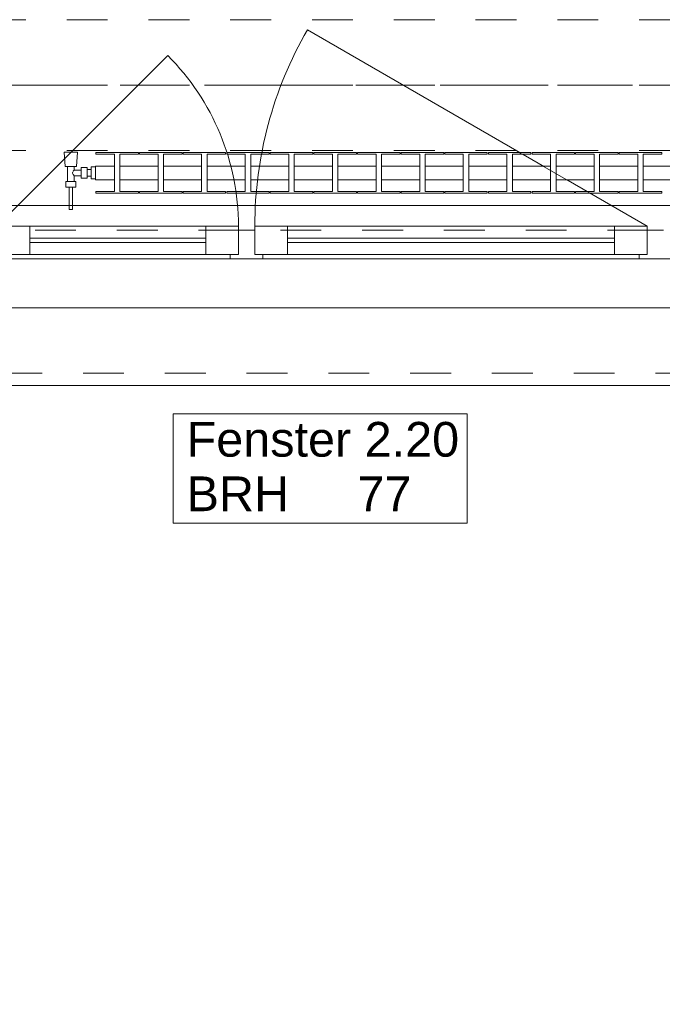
# Model space of a CAD drawing. Header units: metres. Extents: x -4 to 100, y -11 to 17.
# Tile 33 of 256: x 4.87 to 6.44, y -1.7 to 0.71. Entities that reach past the tile are written whole.
import ezdxf

# ---------------------------------------------------------------- set-up
doc = ezdxf.new("R2010")
doc.units = ezdxf.units.M
doc.header["$MEASUREMENT"] = 0
for name, pattern in [('Achse', [0.2, 0.1, -0.05, 0, -0.05]), ('Strichlinie doppelt', [0.546806, 0.264583, -0.105833, 0.070556, -0.105833]), ('Strichlinie eng', [0.115, 0.075, -0.04]), ('Untersicht', [0.1, 0.075, -0.025]), ('Wipeout_Contour', [1, 0, -1])]:
    doc.linetypes.add(name, pattern=pattern)
for name, color, linetype in [('152 - Bemaßung_ Beschriftung.Ausbau', 7, 'Continuous'), ('451 - Universal.Achsen Raster', 7, 'Continuous'), ('603 - Struktur.Bodenplatte_ Decke Roh', 7, 'Continuous'), ('604 - Struktur.Wand Aussen', 7, 'Continuous'), ('608 - Struktur.Träger', 7, 'Continuous'), ('650 - Abdeckung.Fußboden Aufbau', 7, 'Continuous'), ('801 - HKLSE.Heizung_ Klima_ Lüftung', 7, 'Continuous'), ('Neubau_653 - Abdeckung.TB Verkofferung', 7, 'Continuous')]:
    doc.layers.add(name, color=color, linetype=linetype)
doc.styles.add('ERSTELLTER_STIL_2', font='txt')
doc.dimstyles.new('ERSTELLTER_STIL__3', dxfattribs={"dimtxt": 0.1, "dimasz": 0.0532, "dimexe": 0.18, "dimexo": 0.0625, "dimgap": 0, "dimtad": 1, "dimzin": 0, "dimdsep": 46, "dimtxsty": 'ERSTELLTER_STIL_2', "dimblk": 'ARROWHEAD_2', "dimblk1": 'ARROWHEAD_2', "dimblk2": 'ARROWHEAD_2', "dimcen": 0.09, "dimse1": 1, "dimse2": 1, "dimclrd": 7, "dimclre": 7, "dimclrt": 7, "dimazin": 0, "dimtfac": 1, "dimtdec": 4, "dimtmove": 0, "dimatfit": 3, "dimfxl": 1, "dimtolj": 1, "dimtzin": 0, "dimarcsym": 0})
doc.dimstyles.new('ERSTELLTER_STIL__5', dxfattribs={"dimtxt": 0.1, "dimasz": 0.0532, "dimexe": 0.18, "dimexo": 0.0625, "dimgap": 0, "dimtad": 1, "dimtih": 1, "dimtoh": 1, "dimzin": 0, "dimdsep": 46, "dimtxsty": 'ERSTELLTER_STIL_2', "dimblk": 'ARROWHEAD_2', "dimblk1": 'ARROWHEAD_2', "dimblk2": 'ARROWHEAD_2', "dimcen": 0.09, "dimse1": 1, "dimse2": 1, "dimclrd": 7, "dimclre": 7, "dimclrt": 7, "dimazin": 0, "dimtfac": 1, "dimtdec": 4, "dimtmove": 0, "dimatfit": 3, "dimfxl": 1, "dimtolj": 1, "dimtzin": 0, "dimarcsym": 0})

# ---------------------------------------------------------------- blocks, each defined once
blk = doc.blocks.new('*D420')
at = {"layer": '152 - Bemaßung_ Beschriftung.Ausbau', "color": 7, "linetype": 'Continuous', "lineweight": 5}
for p, q in [((-1.71, 5.8927), (-1.64, 5.8523)), ((-1.675, 0.245), (-1.675, 5.8725)), ((-1.71, 0.2652), (-1.64, 0.2248)), ((-1.6225, 0.245), (-1.7275, 0.245)), ((-1.675, 0.005), (-1.675, 0.245))]:
    blk.add_line(p, q, dxfattribs=at)
at = {"layer": '152 - Bemaßung_ Beschriftung.Ausbau', "color": 7, "lineweight": 5, "char_height": 0.1, "attachment_point": 7, "rotation": 90, "style": 'ERSTELLTER_STIL_2'}
for s, insert in [('\\A1;{\\pql;\\fArial|b0|i0|c0|p38;15}', (-1.695, 5.7005)), ('\\A1;{\\pql;\\fArial|b0|i0|c0|p38;5,62\\fArial|b0|i0|c0|p38;\\A1{\\H.66x;\\S75^  ;}}', (-1.6756, 2.7997))]:
    blk.add_mtext(s, dxfattribs=dict(at, insert=insert))
blk = doc.blocks.new('ARROWHEAD_2')
at = {"color": 0, "linetype": 'Continuous', "lineweight": 0}
for p, q in [((-0.378, -0.655), (0.378, 0.655)), ((0, 0), (-1, 0))]:
    blk.add_line(p, q, dxfattribs=at)
blk = doc.blocks.new('*D421')
at = {"layer": '152 - Bemaßung_ Beschriftung.Ausbau', "color": 7, "linetype": 'Continuous', "lineweight": 5}
for p, q in [((-1.71, 6.0427), (-1.64, 6.0023)), ((-1.675, 5.8725), (-1.675, 6.0225)), ((-1.71, 5.8927), (-1.64, 5.8523)), ((-1.6225, 5.8725), (-1.7275, 5.8725)), ((-1.675, 0.245), (-1.675, 5.8725))]:
    blk.add_line(p, q, dxfattribs=at)
blk = doc.blocks.new('*D444')
at = {"layer": '152 - Bemaßung_ Beschriftung.Ausbau', "color": 7, "linetype": 'Continuous', "lineweight": 5}
for p, q in [((3.52, -4.1125), (3.52, -4.0075)), ((4.72, -4.1125), (4.72, -4.0075)), ((3.5402, -4.025), (3.4998, -4.095)), ((4.7402, -4.025), (4.6998, -4.095)), ((1.12, -4.06), (3.52, -4.06)), ((3.52, -4.06), (4.72, -4.06)), ((4.72, -4.06), (7.12, -4.06))]:
    blk.add_line(p, q, dxfattribs=at)
at = {"layer": '152 - Bemaßung_ Beschriftung.Ausbau', "color": 7, "lineweight": 5, "insert": (3.987, -4.04), "char_height": 0.1, "attachment_point": 7, "style": 'ERSTELLTER_STIL_2'}
blk.add_mtext('\\A1;{\\pql;\\fArial|b0|i0|c0|p38;1,20}', dxfattribs=at)
blk = doc.blocks.new('*D445')
at = {"layer": '152 - Bemaßung_ Beschriftung.Ausbau', "color": 7, "linetype": 'Continuous', "lineweight": 5}
for p, q in [((4.7402, -4.025), (4.6998, -4.095)), ((7.1402, -4.025), (7.0998, -4.095)), ((4.72, -4.06), (7.12, -4.06))]:
    blk.add_line(p, q, dxfattribs=at)
at = {"layer": '152 - Bemaßung_ Beschriftung.Ausbau', "color": 7, "lineweight": 5, "char_height": 0.1, "attachment_point": 7, "style": 'ERSTELLTER_STIL_2'}
for s, insert in [('\\A1;{\\pql;\\fArial|b0|i0|c0|p38;2,40}', (5.787, -4.04)), ('\\A1;{\\pql;\\fArial|b0|i0|c0|p38;2,01}', (5.787, -4.18))]:
    blk.add_mtext(s, dxfattribs=dict(at, insert=insert))
blk = doc.blocks.new('*D446')
at = {"layer": '152 - Bemaßung_ Beschriftung.Ausbau', "color": 7, "linetype": 'Continuous', "lineweight": 5}
for p, q in [((7.12, -4.1125), (7.12, -4.0075)), ((8.32, -4.1125), (8.32, -4.0075)), ((7.1402, -4.025), (7.0998, -4.095)), ((8.3402, -4.025), (8.2998, -4.095)), ((4.72, -4.06), (7.12, -4.06)), ((7.12, -4.06), (8.32, -4.06)), ((8.32, -4.06), (10.72, -4.06))]:
    blk.add_line(p, q, dxfattribs=at)
at = {"layer": '152 - Bemaßung_ Beschriftung.Ausbau', "color": 7, "lineweight": 5, "insert": (7.587, -4.04), "char_height": 0.1, "attachment_point": 7, "style": 'ERSTELLTER_STIL_2'}
blk.add_mtext('\\A1;{\\pql;\\fArial|b0|i0|c0|p38;1,20}', dxfattribs=at)
blk = doc.blocks.new('*D480')
at = {"layer": '152 - Bemaßung_ Beschriftung.Ausbau', "color": 7, "linetype": 'Continuous', "lineweight": 5}
for p, q in [((4.0652, -4.525), (4.0248, -4.595)), ((4.2152, -4.525), (4.1748, -4.595)), ((4.195, -4.6125), (4.195, -4.5075)), ((4.045, -4.56), (4.195, -4.56)), ((4.195, -4.56), (7.655, -4.56))]:
    blk.add_line(p, q, dxfattribs=at)
blk = doc.blocks.new('*D481')
at = {"layer": '152 - Bemaßung_ Beschriftung.Ausbau', "color": 7, "linetype": 'Continuous', "lineweight": 5}
for p, q in [((4.2152, -4.525), (4.1748, -4.595)), ((7.6752, -4.525), (7.6348, -4.595)), ((4.195, -4.56), (7.655, -4.56))]:
    blk.add_line(p, q, dxfattribs=at)
at = {"layer": '152 - Bemaßung_ Beschriftung.Ausbau', "color": 7, "lineweight": 5, "char_height": 0.1, "attachment_point": 7, "style": 'ERSTELLTER_STIL_2'}
for s, insert in [('\\A1;{\\pql;\\fArial|b0|i0|c0|p38;3,46}', (5.7161, -4.54)), ('\\A1;{\\pql;\\fArial|b0|i0|c0|p38;15}', (7.483, -4.54))]:
    blk.add_mtext(s, dxfattribs=dict(at, insert=insert))
blk = doc.blocks.new('*D482')
at = {"layer": '152 - Bemaßung_ Beschriftung.Ausbau', "color": 7, "linetype": 'Continuous', "lineweight": 5}
for p, q in [((7.6752, -4.525), (7.6348, -4.595)), ((7.655, -4.6125), (7.655, -4.5075)), ((7.8252, -4.525), (7.7848, -4.595)), ((7.805, -4.6125), (7.805, -4.5075)), ((4.195, -4.56), (7.655, -4.56)), ((7.655, -4.56), (7.805, -4.56)), ((7.805, -4.56), (11.245, -4.56))]:
    blk.add_line(p, q, dxfattribs=at)
blk = doc.blocks.new('*D524')
at = {"layer": '152 - Bemaßung_ Beschriftung.Ausbau', "color": 7, "linetype": 'Continuous', "lineweight": 5}
for p, q in [((4.28, -5.1125), (4.28, -5.0075)), ((7.58, -5.1125), (7.58, -5.0075)), ((4.3002, -5.025), (4.2598, -5.095)), ((7.6002, -5.025), (7.5598, -5.095)), ((3.98, -5.06), (4.28, -5.06)), ((4.28, -5.06), (7.58, -5.06)), ((7.58, -5.06), (7.88, -5.06))]:
    blk.add_line(p, q, dxfattribs=at)
at = {"layer": '152 - Bemaßung_ Beschriftung.Ausbau', "color": 7, "lineweight": 5, "insert": (5.797, -5.04), "char_height": 0.1, "attachment_point": 7, "style": 'ERSTELLTER_STIL_2'}
blk.add_mtext('\\A1;{\\pql;\\fArial|b0|i0|c0|p38;3,30}', dxfattribs=at)
blk = doc.blocks.new('*D562')
at = {"layer": '152 - Bemaßung_ Beschriftung.Ausbau', "color": 7, "linetype": 'Continuous', "lineweight": 5}
for p, q in [((-0.165, -6.1125), (-0.165, -6.0075)), ((62.425, -6.1125), (62.425, -6.0075)), ((-0.1448, -6.025), (-0.1852, -6.095)), ((62.4048, -6.095), (62.4452, -6.025)), ((-0.1992, -6.06), (-0.165, -6.06)), ((-0.165, -6.06), (62.425, -6.06)), ((62.425, -6.06), (62.4593, -6.06))]:
    blk.add_line(p, q, dxfattribs=at)
at = {"layer": '152 - Bemaßung_ Beschriftung.Ausbau', "color": 7, "lineweight": 5, "insert": (30.959, -6.04), "char_height": 0.1, "attachment_point": 7, "style": 'ERSTELLTER_STIL_2'}
blk.add_mtext('\\A1;{\\pql;\\fArial|b0|i0|c0|p38;62,59}', dxfattribs=at)
blk = doc.blocks.new('*D747')
at = {"layer": '152 - Bemaßung_ Beschriftung.Ausbau', "color": 7, "linetype": 'Continuous', "lineweight": 5}
for p, q in [((-0.165, -5.6125), (-0.165, -5.5075)), ((43.74, -5.6125), (43.74, -5.5075)), ((-0.1448, -5.525), (-0.1852, -5.595)), ((43.7602, -5.525), (43.7198, -5.595)), ((-0.1992, -5.56), (-0.165, -5.56)), ((-0.165, -5.56), (43.74, -5.56)), ((43.74, -5.56), (43.89, -5.56))]:
    blk.add_line(p, q, dxfattribs=at)
at = {"layer": '152 - Bemaßung_ Beschriftung.Ausbau', "color": 7, "lineweight": 5, "char_height": 0.1, "attachment_point": 7, "style": 'ERSTELLTER_STIL_2'}
for s, insert in [('\\A1;{\\pql;\\fArial|b0|i0|c0|p38;43,90\\fArial|b0|i0|c0|p38;\\A1{\\H.66x;\\S5^  ;}}', (21.5915, -5.5594)), ('\\A1;{\\pql;\\fArial|b0|i0|c0|p38;15}', (43.7399, -5.5505))]:
    blk.add_mtext(s, dxfattribs=dict(at, insert=insert))

msp = doc.modelspace()

# ---------------------------------------------------------------- linework, layer by layer
at = {"layer": '451 - Universal.Achsen Raster', "color": 160, "linetype": 'Strichlinie doppelt', "lineweight": 9, "true_color": 0x3232ff}
msp.add_line((64.935, 0.55), (-3.175, 0.55), dxfattribs=at)
at = {"layer": '603 - Struktur.Bodenplatte_ Decke Roh', "color": 7, "linetype": 'Continuous', "lineweight": 18, "flags": 128}
msp.add_lwpolyline([(-0.015, 13.695), (-0.015, 0.005), (43.89, 0.005)], dxfattribs=at)
at = {"layer": '604 - Struktur.Wand Aussen', "color": 7, "linetype": 'Continuous', "lineweight": 13}
for p, q in [((4.81, 0.205), (4.89, 0.205)), ((4.89, 0.205), (5.32, 0.205)), ((4.89, 0.205), (4.89, 0.135)), ((5.32, 0.135), (5.32, 0.205)), ((5.32, 0.205), (5.4, 0.205)), ((5.4, 0.205), (5.4, 0.135)), ((5.4, 0.135), (5.4, 0.195)), ((5.4, 0.195), (5.42, 0.195)), ((5.42, 0.195), (5.44, 0.195)), ((5.44, 0.135), (5.44, 0.205)), ((5.44, 0.205), (5.52, 0.205)), ((5.44, 0.195), (5.44, 0.135)), ((5.52, 0.205), (6.32, 0.205)), ((5.52, 0.205), (5.52, 0.135)), ((6.32, 0.135), (6.32, 0.205)), ((6.32, 0.205), (6.4, 0.205)), ((6.4, 0.205), (6.4, 0.135)), ((6.4, 0.135), (6.4, 0.195)), ((6.4, 0.195), (6.42, 0.195)), ((6.42, 0.195), (6.44, 0.195)), ((4.89, 0.175), (5.32, 0.175)), ((5.52, 0.175), (6.32, 0.175)), ((5.32, 0.165), (4.89, 0.165)), ((6.32, 0.165), (5.52, 0.165)), ((4.89, 0.135), (4.81, 0.135)), ((5.38, 0.125), (4.83, 0.125)), ((5.32, 0.135), (4.89, 0.135)), ((5.4, 0.135), (5.32, 0.135)), ((5.38, 0.125), (5.38, 0.135)), ((5.38, 0.135), (5.4, 0.135)), ((5.42, 0.125), (5.38, 0.125)), ((5.46, 0.125), (5.42, 0.125)), ((5.44, 0.135), (5.46, 0.135)), ((5.52, 0.135), (5.44, 0.135)), ((5.46, 0.135), (5.46, 0.125)), ((6.38, 0.125), (5.46, 0.125)), ((6.32, 0.135), (5.52, 0.135)), ((6.4, 0.135), (6.32, 0.135)), ((6.38, 0.125), (6.38, 0.135)), ((6.38, 0.135), (6.4, 0.135)), ((6.42, 0.125), (6.38, 0.125)), ((6.46, 0.125), (6.42, 0.125))]:
    msp.add_line(p, q, dxfattribs=at)
at = {"layer": '604 - Struktur.Wand Aussen', "color": 7, "linetype": 'Strichlinie eng', "lineweight": 9}
msp.add_line((4.82, -0.155), (7.02, -0.155), dxfattribs=at)
at = {"layer": '604 - Struktur.Wand Aussen', "color": 7, "linetype": 'Continuous', "lineweight": 9}
msp.add_line((4.82, -0.185), (7.02, -0.185), dxfattribs=at)
at = {"layer": '604 - Struktur.Wand Aussen', "color": 7, "linetype": 'Continuous', "lineweight": 9, "flags": 128}
msp.add_lwpolyline([(5.2406, -0.5221), (5.9594, -0.5221), (5.9594, -0.3886), (5.9594, -0.255), (5.2406, -0.255), (5.2406, -0.3886)], close=True, dxfattribs=at)
at = {"layer": '608 - Struktur.Träger', "color": 7, "linetype": 'Untersicht', "lineweight": 13}
msp.add_line((0.38, 0.71), (61.88, 0.71), dxfattribs=at)
at = {"layer": '608 - Struktur.Träger', "color": 7, "linetype": 'Achse', "lineweight": 9}
msp.add_line((0.38, 0.55), (61.88, 0.55), dxfattribs=at)
at = {"layer": '650 - Abdeckung.Fußboden Aufbau', "color": 7, "linetype": 'Continuous', "lineweight": 13, "flags": 128}
msp.add_lwpolyline([(4.195, 5.8725), (4.195, 0.71), (4.29, 0.71), (4.29, 0.255), (7.57, 0.255), (7.57, 0.71), (7.655, 0.71), (7.655, 5.19), (7.22, 5.19), (7.22, 5.8725), (6.42, 5.8725)], dxfattribs=at)
at = {"layer": 'Neubau_653 - Abdeckung.TB Verkofferung', "color": 1, "linetype": 'Untersicht', "lineweight": 9}
msp.add_line((0.7025, 0.195), (29.33, 0.195), dxfattribs=at)

# ---------------------------------------------------------------- texts
at = {"layer": '604 - Struktur.Wand Aussen', "color": 7, "lineweight": 9, "char_height": 0.085, "style": 'ERSTELLTER_STIL_2'}
for s, insert, attachment_point in [('\\A1;{\\pql;\\pt0;\\fArial|b0|i0|c0|p38;Fenster 2.20}', (5.2732, -0.3608), 7), ('\\A1;{\\pql;\\pt0;\\fArial|b0|i0|c0|p38;BRH}', (5.2732, -0.408), 1), ('\\A1;{\\pql;\\pt0,0.05;\\fArial|b0|i0|c0|p38;77\\fArial|b0|i0|c0|p38;\\A1{\\H.66x;\\S^  ;}\\fArial|b0|i0|c0|p38;\\fArial|b0|i0|c0|p38;\\A1{\\H.66x;\\S^  ;}}', (5.6909, -0.408), 1), ('\\A1;{\\pql;\\pt0;\\fArial|b0|i0|c0|p38;}', (5.8199, -0.3886), 1)]:
    msp.add_mtext(s, dxfattribs=dict(at, insert=insert, attachment_point=attachment_point))

# ---------------------------------------------------------------- dimensions: what is measured, and where the dimension line sits
at = {"layer": '152 - Bemaßung_ Beschriftung.Ausbau', "color": 7, "linetype": 'Continuous', "lineweight": 5}
for base, p1, p2, picture, middle in [((4.72, -4.06), (3.52, 0.125), (4.72, 0.125), '*D444', (4.1169, -3.99)), ((7.12, -4.06), (4.72, 0.125), (7.12, 0.125), '*D445', (5.9169, -3.99)), ((8.32, -4.06), (7.12, 0.125), (8.32, 0.125), '*D446', (7.7169, -3.99)), ((62.425, -6.06), (-0.165, -0.145), (62.425, -0.145), '*D562', (31.127, -5.99)), ((43.7400000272, -5.5599999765), (-0.165, -0.145), (43.7400000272, -0.145), '*D747', (21.8945452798, -5.4899999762))]:
    dim = msp.add_linear_dim(base=base, p1=p1, p2=p2, angle=0, dimstyle='ERSTELLTER_STIL__5', dxfattribs=at)
    dim.commit()
    dim.dimension.update_dxf_attribs({"geometry": picture, "text_midpoint": middle, "dimtype": 160})

# ---------------------------------------------------------------- next in the draw order: wipeouts: each hides what was drawn before it
at = {"color": 254, "linetype": 'Wipeout_Contour', "lineweight": 0, "ltscale": 1434.000767}
msp.add_wipeout([(5.05, 0.3183), (5.0967, 0.3183), (5.0967, 0.2892), (5.0513, 0.2892), (5.0513, 0.285), (5.1553, 0.285), (5.1553, 0.2892), (5.11, 0.2892), (5.11, 0.3183), (5.2033, 0.3183), (5.2033, 0.2892), (5.158, 0.2892), (5.158, 0.285), (5.262, 0.285), (5.262, 0.2892), (5.2167, 0.2892), (5.2167, 0.3183), (5.31, 0.3183), (5.31, 0.2892), (5.2647, 0.2892), (5.2647, 0.285), (5.3687, 0.285), (5.3687, 0.2892), (5.3233, 0.2892), (5.3233, 0.3183), (5.4167, 0.3183), (5.4167, 0.2892), (5.3713, 0.2892), (5.3713, 0.285), (5.4753, 0.285), (5.4753, 0.2892), (5.43, 0.2892), (5.43, 0.3183), (5.5233, 0.3183), (5.5233, 0.2892), (5.478, 0.2892), (5.478, 0.285), (5.582, 0.285), (5.582, 0.2892), (5.5367, 0.2892), (5.5367, 0.3183), (5.63, 0.3183), (5.63, 0.2892), (5.5847, 0.2892), (5.5847, 0.285), (5.6887, 0.285), (5.6887, 0.2892), (5.6433, 0.2892), (5.6433, 0.3183), (5.7367, 0.3183), (5.7367, 0.2892), (5.6913, 0.2892), (5.6913, 0.285), (5.7953, 0.285), (5.7953, 0.2892), (5.75, 0.2892), (5.75, 0.3183), (5.8433, 0.3183), (5.8433, 0.2892), (5.798, 0.2892), (5.798, 0.285), (5.902, 0.285), (5.902, 0.2892), (5.8567, 0.2892), (5.8567, 0.3183), (5.95, 0.3183), (5.95, 0.2892), (5.9047, 0.2892), (5.9047, 0.285), (6.0087, 0.285), (6.0087, 0.2892), (5.9633, 0.2892), (5.9633, 0.3183), (6.0567, 0.3183), (6.0567, 0.2892), (6.0113, 0.2892), (6.0113, 0.285), (6.1153, 0.285), (6.1153, 0.2892), (6.07, 0.2892), (6.07, 0.3183), (6.1633, 0.3183), (6.1633, 0.2892), (6.118, 0.2892), (6.118, 0.285), (6.222, 0.285), (6.222, 0.2892), (6.1767, 0.2892), (6.1767, 0.3183), (6.27, 0.3183), (6.27, 0.2892), (6.2247, 0.2892), (6.2247, 0.285), (6.3287, 0.285), (6.3287, 0.2892), (6.2833, 0.2892), (6.2833, 0.3183), (6.3767, 0.3183), (6.3767, 0.2892), (6.3313, 0.2892), (6.3313, 0.285), (6.4353, 0.285), (6.4353, 0.2892), (6.39, 0.2892), (6.39, 0.3183), (6.4833, 0.3183), (6.4833, 0.2892), (6.438, 0.2892), (6.438, 0.285), (6.542, 0.285), (6.542, 0.2892), (6.4967, 0.2892), (6.4967, 0.3183), (6.59, 0.3183), (6.59, 0.2892), (6.5447, 0.2892), (6.5447, 0.285), (6.6487, 0.285), (6.6487, 0.2892), (6.6033, 0.2892), (6.6033, 0.3183), (6.65, 0.3183), (6.65, 0.3517), (6.6033, 0.3517), (6.6033, 0.3808), (6.6487, 0.3808), (6.6487, 0.385), (6.5447, 0.385), (6.5447, 0.3808), (6.59, 0.3808), (6.59, 0.3517), (6.4967, 0.3517), (6.4967, 0.3808), (6.542, 0.3808), (6.542, 0.385), (6.438, 0.385), (6.438, 0.3808), (6.4833, 0.3808), (6.4833, 0.3517), (6.39, 0.3517), (6.39, 0.3808), (6.4353, 0.3808), (6.4353, 0.385), (6.3313, 0.385), (6.3313, 0.3808), (6.3767, 0.3808), (6.3767, 0.3517), (6.2833, 0.3517), (6.2833, 0.3808), (6.3287, 0.3808), (6.3287, 0.385), (6.2247, 0.385), (6.2247, 0.3808), (6.27, 0.3808), (6.27, 0.3517), (6.1767, 0.3517), (6.1767, 0.3808), (6.222, 0.3808), (6.222, 0.385), (6.118, 0.385), (6.118, 0.3808), (6.1633, 0.3808), (6.1633, 0.3517), (6.07, 0.3517), (6.07, 0.3808), (6.1153, 0.3808), (6.1153, 0.385), (6.0113, 0.385), (6.0113, 0.3808), (6.0567, 0.3808), (6.0567, 0.3517), (5.9633, 0.3517), (5.9633, 0.3808), (6.0087, 0.3808), (6.0087, 0.385), (5.9047, 0.385), (5.9047, 0.3808), (5.95, 0.3808), (5.95, 0.3517), (5.8567, 0.3517), (5.8567, 0.3808), (5.902, 0.3808), (5.902, 0.385), (5.798, 0.385), (5.798, 0.3808), (5.8433, 0.3808), (5.8433, 0.3517), (5.75, 0.3517), (5.75, 0.3808), (5.7953, 0.3808), (5.7953, 0.385), (5.6913, 0.385), (5.6913, 0.3808), (5.7367, 0.3808), (5.7367, 0.3517), (5.6433, 0.3517), (5.6433, 0.3808), (5.6887, 0.3808), (5.6887, 0.385), (5.5847, 0.385), (5.5847, 0.3808), (5.63, 0.3808), (5.63, 0.3517), (5.5367, 0.3517), (5.5367, 0.3808), (5.582, 0.3808), (5.582, 0.385), (5.478, 0.385), (5.478, 0.3808), (5.5233, 0.3808), (5.5233, 0.3517), (5.43, 0.3517), (5.43, 0.3808), (5.4753, 0.3808), (5.4753, 0.385), (5.3713, 0.385), (5.3713, 0.3808), (5.4167, 0.3808), (5.4167, 0.3517), (5.3233, 0.3517), (5.3233, 0.3808), (5.3687, 0.3808), (5.3687, 0.385), (5.2647, 0.385), (5.2647, 0.3808), (5.31, 0.3808), (5.31, 0.3517), (5.2167, 0.3517), (5.2167, 0.3808), (5.262, 0.3808), (5.262, 0.385), (5.158, 0.385), (5.158, 0.3808), (5.2033, 0.3808), (5.2033, 0.3517), (5.11, 0.3517), (5.11, 0.3808), (5.1553, 0.3808), (5.1553, 0.385), (5.0513, 0.385), (5.0513, 0.3808), (5.0967, 0.3808), (5.0967, 0.3517), (5.05, 0.3517)], dxfattribs=at).dxf.layer = '801 - HKLSE.Heizung_ Klima_ Lüftung'

# ---------------------------------------------------------------- next in the draw order: linework, layer by layer
at = {"layer": '604 - Struktur.Wand Aussen', "color": 7, "linetype": 'Continuous', "lineweight": 9}
msp.add_line((6.4, 0.205), (5.5686, 0.685), dxfattribs=at)
for centre, radius, start, end in [((6.4, 0.205), 0.96, 150, 180), ((4.81, 0.205), 0.59, 0, 45)]:
    msp.add_arc(centre, radius, start, end, dxfattribs=at)
at = {"layer": '801 - HKLSE.Heizung_ Klima_ Lüftung', "color": 7, "linetype": 'Continuous', "lineweight": 5}
for p, q in [((5.0967, 0.2892), (5.0967, 0.3808)), ((5.1553, 0.3808), (5.11, 0.3808)), ((5.11, 0.3808), (5.11, 0.2892)), ((5.1553, 0.385), (5.1553, 0.3808)), ((5.158, 0.385), (5.262, 0.385)), ((5.158, 0.3808), (5.158, 0.385)), ((5.158, 0.385), (5.262, 0.385)), ((5.158, 0.3808), (5.158, 0.385)), ((5.2033, 0.3808), (5.158, 0.3808)), ((5.2033, 0.2892), (5.2033, 0.3808)), ((5.262, 0.3808), (5.2167, 0.3808)), ((5.2167, 0.3808), (5.2167, 0.2892)), ((5.262, 0.385), (5.262, 0.3808)), ((5.262, 0.385), (5.262, 0.3808)), ((5.2647, 0.385), (5.3687, 0.385)), ((5.2647, 0.385), (5.3687, 0.385)), ((5.2647, 0.3808), (5.2647, 0.385)), ((5.31, 0.3808), (5.2647, 0.3808)), ((5.31, 0.2892), (5.31, 0.3808)), ((5.3687, 0.3808), (5.3233, 0.3808)), ((5.3233, 0.3808), (5.3233, 0.2892)), ((5.3687, 0.385), (5.3687, 0.3808)), ((5.3687, 0.385), (5.3687, 0.3808)), ((5.3713, 0.385), (5.4753, 0.385)), ((5.3713, 0.385), (5.4753, 0.385)), ((5.3713, 0.3808), (5.3713, 0.385)), ((5.4167, 0.3808), (5.3713, 0.3808)), ((5.4167, 0.2892), (5.4167, 0.3808)), ((5.4753, 0.3808), (5.43, 0.3808)), ((5.43, 0.3808), (5.43, 0.2892)), ((5.4753, 0.385), (5.4753, 0.3808)), ((5.478, 0.385), (5.582, 0.385)), ((5.478, 0.3808), (5.478, 0.385)), ((5.478, 0.385), (5.582, 0.385)), ((5.478, 0.3808), (5.478, 0.385)), ((5.5233, 0.3808), (5.478, 0.3808)), ((5.5233, 0.2892), (5.5233, 0.3808)), ((5.582, 0.3808), (5.5367, 0.3808)), ((5.5367, 0.3808), (5.5367, 0.2892)), ((5.582, 0.385), (5.582, 0.3808)), ((5.582, 0.385), (5.582, 0.3808)), ((5.5847, 0.385), (5.6887, 0.385)), ((5.5847, 0.385), (5.6887, 0.385)), ((5.5847, 0.3808), (5.5847, 0.385)), ((5.63, 0.3808), (5.5847, 0.3808)), ((5.63, 0.2892), (5.63, 0.3808)), ((5.6887, 0.3808), (5.6433, 0.3808)), ((5.6433, 0.3808), (5.6433, 0.2892)), ((5.6887, 0.385), (5.6887, 0.3808)), ((5.6913, 0.385), (5.7953, 0.385)), ((5.6913, 0.3808), (5.6913, 0.385)), ((5.6913, 0.385), (5.7953, 0.385)), ((5.6913, 0.3808), (5.6913, 0.385)), ((5.7367, 0.3808), (5.6913, 0.3808)), ((5.7367, 0.2892), (5.7367, 0.3808)), ((5.7953, 0.3808), (5.75, 0.3808)), ((5.75, 0.3808), (5.75, 0.2892)), ((5.7953, 0.385), (5.7953, 0.3808)), ((5.798, 0.385), (5.902, 0.385)), ((5.798, 0.385), (5.902, 0.385)), ((5.798, 0.3808), (5.798, 0.385)), ((5.8433, 0.3808), (5.798, 0.3808)), ((5.8433, 0.2892), (5.8433, 0.3808)), ((5.902, 0.3808), (5.8567, 0.3808)), ((5.8567, 0.3808), (5.8567, 0.2892)), ((5.902, 0.385), (5.902, 0.3808)), ((5.902, 0.385), (5.902, 0.3808)), ((5.9047, 0.385), (6.0087, 0.385)), ((5.9047, 0.385), (6.0087, 0.385)), ((5.9047, 0.3808), (5.9047, 0.385)), ((5.95, 0.3808), (5.9047, 0.3808)), ((5.95, 0.2892), (5.95, 0.3808)), ((6.0087, 0.3808), (5.9633, 0.3808)), ((5.9633, 0.3808), (5.9633, 0.2892)), ((6.0087, 0.385), (6.0087, 0.3808)), ((6.0087, 0.385), (6.0087, 0.3808)), ((6.0113, 0.385), (6.1153, 0.385)), ((6.0113, 0.3808), (6.0113, 0.385)), ((6.0113, 0.385), (6.1153, 0.385)), ((6.0113, 0.3808), (6.0113, 0.385)), ((6.0567, 0.3808), (6.0113, 0.3808)), ((6.0567, 0.2892), (6.0567, 0.3808)), ((6.1153, 0.3808), (6.07, 0.3808)), ((6.07, 0.3808), (6.07, 0.2892)), ((6.1153, 0.385), (6.1153, 0.3808)), ((6.118, 0.385), (6.222, 0.385)), ((6.118, 0.385), (6.222, 0.385)), ((6.118, 0.3808), (6.118, 0.385)), ((6.1633, 0.3808), (6.118, 0.3808)), ((6.1633, 0.2892), (6.1633, 0.3808)), ((6.222, 0.3808), (6.1767, 0.3808)), ((6.1767, 0.3808), (6.1767, 0.2892)), ((6.222, 0.385), (6.222, 0.3808)), ((6.2247, 0.385), (6.3287, 0.385)), ((6.2247, 0.385), (6.3287, 0.385)), ((6.2247, 0.3808), (6.2247, 0.385)), ((6.27, 0.3808), (6.2247, 0.3808)), ((6.27, 0.2892), (6.27, 0.3808)), ((6.3287, 0.3808), (6.2833, 0.3808)), ((6.2833, 0.3808), (6.2833, 0.2892)), ((6.3287, 0.385), (6.3287, 0.3808)), ((6.3287, 0.385), (6.3287, 0.3808)), ((6.3313, 0.385), (6.4353, 0.385)), ((6.3313, 0.3808), (6.3313, 0.385)), ((6.3313, 0.385), (6.4353, 0.385)), ((6.3313, 0.3808), (6.3313, 0.385)), ((6.3767, 0.3808), (6.3313, 0.3808)), ((6.3767, 0.2892), (6.3767, 0.3808)), ((6.4353, 0.3808), (6.39, 0.3808)), ((6.39, 0.3808), (6.39, 0.2892)), ((6.4353, 0.385), (6.4353, 0.3808)), ((5.11, 0.3517), (5.2033, 0.3517)), ((5.2167, 0.3517), (5.31, 0.3517)), ((5.3233, 0.3517), (5.4167, 0.3517)), ((5.43, 0.3517), (5.5233, 0.3517)), ((5.5367, 0.3517), (5.63, 0.3517)), ((5.6433, 0.3517), (5.7367, 0.3517)), ((5.75, 0.3517), (5.8433, 0.3517)), ((5.8567, 0.3517), (5.95, 0.3517)), ((5.9633, 0.3517), (6.0567, 0.3517)), ((6.07, 0.3517), (6.1633, 0.3517)), ((6.1767, 0.3517), (6.27, 0.3517)), ((6.2833, 0.3517), (6.3767, 0.3517)), ((6.39, 0.3517), (6.4833, 0.3517)), ((5.11, 0.3183), (5.2033, 0.3183)), ((5.2167, 0.3183), (5.31, 0.3183)), ((5.3233, 0.3183), (5.4167, 0.3183)), ((5.43, 0.3183), (5.5233, 0.3183)), ((5.5367, 0.3183), (5.63, 0.3183)), ((5.6433, 0.3183), (5.7367, 0.3183)), ((5.75, 0.3183), (5.8433, 0.3183)), ((5.8567, 0.3183), (5.95, 0.3183)), ((5.9633, 0.3183), (6.0567, 0.3183)), ((6.07, 0.3183), (6.1633, 0.3183)), ((6.1767, 0.3183), (6.27, 0.3183)), ((6.2833, 0.3183), (6.3767, 0.3183)), ((6.39, 0.3183), (6.4833, 0.3183)), ((5.11, 0.2892), (5.1553, 0.2892)), ((5.1553, 0.2892), (5.1553, 0.285)), ((5.158, 0.285), (5.158, 0.2892)), ((5.158, 0.285), (5.158, 0.2892)), ((5.158, 0.2892), (5.2033, 0.2892)), ((5.262, 0.285), (5.158, 0.285)), ((5.2167, 0.2892), (5.262, 0.2892)), ((5.262, 0.2892), (5.262, 0.285)), ((5.262, 0.2892), (5.262, 0.285)), ((5.2647, 0.285), (5.2647, 0.2892)), ((5.2647, 0.2892), (5.31, 0.2892)), ((5.3687, 0.285), (5.2647, 0.285)), ((5.3233, 0.2892), (5.3687, 0.2892)), ((5.3687, 0.2892), (5.3687, 0.285)), ((5.3687, 0.2892), (5.3687, 0.285)), ((5.3713, 0.285), (5.3713, 0.2892)), ((5.3713, 0.2892), (5.4167, 0.2892)), ((5.4753, 0.285), (5.3713, 0.285)), ((5.43, 0.2892), (5.4753, 0.2892)), ((5.4753, 0.2892), (5.4753, 0.285)), ((5.478, 0.285), (5.478, 0.2892)), ((5.478, 0.285), (5.478, 0.2892)), ((5.478, 0.2892), (5.5233, 0.2892)), ((5.582, 0.285), (5.478, 0.285)), ((5.5367, 0.2892), (5.582, 0.2892)), ((5.582, 0.2892), (5.582, 0.285)), ((5.582, 0.2892), (5.582, 0.285)), ((5.5847, 0.285), (5.5847, 0.2892)), ((5.5847, 0.2892), (5.63, 0.2892)), ((5.6887, 0.285), (5.5847, 0.285)), ((5.6433, 0.2892), (5.6887, 0.2892)), ((5.6887, 0.2892), (5.6887, 0.285)), ((5.6913, 0.285), (5.6913, 0.2892)), ((5.6913, 0.285), (5.6913, 0.2892)), ((5.6913, 0.2892), (5.7367, 0.2892)), ((5.7953, 0.285), (5.6913, 0.285)), ((5.75, 0.2892), (5.7953, 0.2892)), ((5.7953, 0.2892), (5.7953, 0.285)), ((5.798, 0.285), (5.798, 0.2892)), ((5.798, 0.2892), (5.8433, 0.2892)), ((5.902, 0.285), (5.798, 0.285)), ((5.8567, 0.2892), (5.902, 0.2892)), ((5.902, 0.2892), (5.902, 0.285)), ((5.902, 0.2892), (5.902, 0.285)), ((5.9047, 0.285), (5.9047, 0.2892)), ((5.9047, 0.2892), (5.95, 0.2892)), ((6.0087, 0.285), (5.9047, 0.285)), ((5.9633, 0.2892), (6.0087, 0.2892)), ((6.0087, 0.2892), (6.0087, 0.285)), ((6.0087, 0.2892), (6.0087, 0.285)), ((6.0113, 0.285), (6.0113, 0.2892)), ((6.0113, 0.285), (6.0113, 0.2892)), ((6.0113, 0.2892), (6.0567, 0.2892)), ((6.1153, 0.285), (6.0113, 0.285)), ((6.07, 0.2892), (6.1153, 0.2892)), ((6.1153, 0.2892), (6.1153, 0.285)), ((6.118, 0.285), (6.118, 0.2892)), ((6.118, 0.2892), (6.1633, 0.2892)), ((6.222, 0.285), (6.118, 0.285)), ((6.1767, 0.2892), (6.222, 0.2892)), ((6.222, 0.2892), (6.222, 0.285)), ((6.2247, 0.285), (6.2247, 0.2892)), ((6.2247, 0.2892), (6.27, 0.2892)), ((6.3287, 0.285), (6.2247, 0.285)), ((6.2833, 0.2892), (6.3287, 0.2892)), ((6.3287, 0.2892), (6.3287, 0.285)), ((6.3287, 0.2892), (6.3287, 0.285)), ((6.3313, 0.285), (6.3313, 0.2892)), ((6.3313, 0.285), (6.3313, 0.2892)), ((6.3313, 0.2892), (6.3767, 0.2892)), ((6.4353, 0.285), (6.3313, 0.285)), ((6.39, 0.2892), (6.4353, 0.2892)), ((6.4353, 0.2892), (6.4353, 0.285))]:
    msp.add_line(p, q, dxfattribs=at)

# ---------------------------------------------------------------- next in the draw order: wipeouts: each hides what was drawn before it
at = {"color": 254, "linetype": 'Wipeout_Contour', "lineweight": 0, "ltscale": 162.41819}
msp.add_wipeout([(5.05, 0.3497), (5.04, 0.3497), (5.04, 0.343), (5.03, 0.343), (5.03, 0.348), (5.015, 0.348), (5.015, 0.342), (4.998, 0.342), (4.998, 0.351), (5.004, 0.351), (5.006, 0.386), (4.974, 0.386), (4.976, 0.351), (4.982, 0.351), (4.982, 0.314), (4.978, 0.314), (4.978, 0.3), (4.986, 0.3), (4.986, 0.245), (4.994, 0.245), (4.994, 0.3), (5.002, 0.3), (5.002, 0.314), (4.998, 0.314), (4.998, 0.328), (5.015, 0.328), (5.015, 0.322), (5.03, 0.322), (5.03, 0.327), (5.04, 0.327), (5.04, 0.3203), (5.05, 0.3203)], dxfattribs=at).dxf.layer = '801 - HKLSE.Heizung_ Klima_ Lüftung'

# ---------------------------------------------------------------- next in the draw order: linework, layer by layer
at = {"layer": '604 - Struktur.Wand Aussen', "color": 7, "linetype": 'Continuous', "lineweight": 9}
for p, q in [((4.81, 0.205), (5.2272, 0.6222)), ((4.73, 0.255), (7.11, 0.255))]:
    msp.add_line(p, q, dxfattribs=at)
at = {"layer": '604 - Struktur.Wand Aussen', "color": 7, "linetype": 'Strichlinie eng', "lineweight": 9}
msp.add_line((4.73, 0.255), (7.11, 0.255), dxfattribs=at)
at = {"layer": '608 - Struktur.Träger', "color": 7, "linetype": 'Untersicht', "lineweight": 13}
msp.add_line((0.38, 0.39), (61.88, 0.39), dxfattribs=at)
at = {"layer": '801 - HKLSE.Heizung_ Klima_ Lüftung', "color": 7, "linetype": 'Continuous', "lineweight": 5}
for p, q in [((4.9787, 0.386), (4.974, 0.386)), ((4.974, 0.386), (4.9787, 0.386)), ((4.976, 0.351), (4.974, 0.386)), ((4.99, 0.386), (4.9787, 0.386)), ((4.9787, 0.386), (4.99, 0.386)), ((5.0013, 0.386), (4.99, 0.386)), ((4.99, 0.386), (5.0013, 0.386)), ((5.0013, 0.386), (5.006, 0.386)), ((5.006, 0.386), (5.0013, 0.386)), ((5.004, 0.351), (5.006, 0.386)), ((5.0513, 0.385), (5.1553, 0.385)), ((5.0513, 0.3808), (5.0513, 0.385)), ((5.0513, 0.385), (5.1553, 0.385)), ((5.0513, 0.3808), (5.0513, 0.385)), ((5.0967, 0.3808), (5.0513, 0.3808)), ((4.9801, 0.351), (4.976, 0.351)), ((4.99, 0.351), (4.9801, 0.351)), ((4.982, 0.314), (4.982, 0.351)), ((4.9999, 0.351), (4.99, 0.351)), ((4.9939, 0.335), (4.9953, 0.3379)), ((4.9958, 0.3389), (4.9963, 0.3399)), ((4.9963, 0.3399), (4.998, 0.342)), ((4.998, 0.342), (4.998, 0.351)), ((4.998, 0.342), (5.015, 0.342)), ((5.004, 0.351), (4.9999, 0.351)), ((5.015, 0.3415), (5.015, 0.348)), ((5.015, 0.348), (5.03, 0.348)), ((5.015, 0.3285), (5.015, 0.3415)), ((5.03, 0.3415), (5.03, 0.348)), ((5.03, 0.343), (5.04, 0.343)), ((5.03, 0.3285), (5.03, 0.3415)), ((5.04, 0.335), (5.04, 0.3497)), ((5.04, 0.3497), (5.05, 0.3497)), ((5.04, 0.3497), (5.05, 0.3497)), ((5.04, 0.335), (5.04, 0.3497)), ((5.04, 0.3497), (5.05, 0.3497)), ((5.04, 0.3497), (5.05, 0.3497)), ((5.04, 0.3407), (5.04, 0.343)), ((5.04, 0.335), (5.04, 0.3407)), ((5.05, 0.3468), (5.05, 0.3517)), ((5.05, 0.3517), (5.0967, 0.3517)), ((5.05, 0.335), (5.05, 0.3468)), ((4.984, 0.314), (4.978, 0.314)), ((4.978, 0.3), (4.978, 0.314)), ((4.996, 0.314), (4.984, 0.314)), ((4.9953, 0.3321), (4.9939, 0.335)), ((4.9963, 0.3301), (4.9958, 0.3311)), ((5.002, 0.314), (4.996, 0.314)), ((4.998, 0.328), (4.9963, 0.3301)), ((4.998, 0.314), (4.998, 0.328)), ((4.998, 0.328), (5.015, 0.328)), ((5.002, 0.3), (5.002, 0.314)), ((5.015, 0.322), (5.015, 0.3285)), ((5.015, 0.322), (5.03, 0.322)), ((5.03, 0.322), (5.03, 0.3285)), ((5.03, 0.327), (5.04, 0.327)), ((5.04, 0.3203), (5.04, 0.335)), ((5.04, 0.3203), (5.04, 0.335)), ((5.04, 0.3293), (5.04, 0.335)), ((5.04, 0.327), (5.04, 0.3293)), ((5.04, 0.3203), (5.05, 0.3203)), ((5.04, 0.3203), (5.05, 0.3203)), ((5.05, 0.3232), (5.05, 0.335)), ((5.05, 0.3183), (5.05, 0.3232)), ((5.05, 0.3183), (5.0967, 0.3183)), ((4.984, 0.3), (4.978, 0.3)), ((4.996, 0.3), (4.984, 0.3)), ((4.986, 0.245), (4.986, 0.3)), ((4.9872, 0.3), (4.986, 0.3)), ((4.99, 0.3), (4.9872, 0.3)), ((4.9928, 0.3), (4.99, 0.3)), ((4.994, 0.3), (4.9928, 0.3)), ((4.994, 0.245), (4.994, 0.3)), ((5.002, 0.3), (4.996, 0.3)), ((5.0513, 0.285), (5.0513, 0.2892)), ((5.0513, 0.285), (5.0513, 0.2892)), ((5.0513, 0.2892), (5.0967, 0.2892)), ((5.1553, 0.285), (5.0513, 0.285)), ((4.9872, 0.245), (4.986, 0.245)), ((4.99, 0.245), (4.9872, 0.245)), ((4.9928, 0.245), (4.99, 0.245)), ((4.994, 0.245), (4.9928, 0.245))]:
    msp.add_line(p, q, dxfattribs=at)

# ---------------------------------------------------------------- next in the draw order: dimensions: what is measured, and where the dimension line sits
at = {"layer": '152 - Bemaßung_ Beschriftung.Ausbau', "color": 7, "linetype": 'Continuous', "lineweight": 5}
for base, p1, p2, picture, middle in [((-1.675, 6.0225), (5.7662, 5.8725), (5.7662, 6.0225), '*D421', (-1.745, 5.7767)), ((-1.675, 5.8725), (0.225, 0.245), (5.7662, 5.8725), '*D420', (-1.745, 3.1028))]:
    dim = msp.add_linear_dim(base=base, p1=p1, p2=p2, angle=90, dimstyle='ERSTELLTER_STIL__3', dxfattribs=at)
    dim.commit()
    dim.dimension.update_dxf_attribs({"geometry": picture, "text_midpoint": middle, "dimtype": 160, "text_rotation": 90})
for base, p1, p2, picture, middle in [((4.195, -4.56), (4.045, 3.2912), (4.195, 3.2912), '*D480', (3.9492, -4.49)), ((7.655, -4.56), (4.195, 3.2912), (7.655, 2.95), '*D481', (5.846, -4.49)), ((7.805, -4.56), (7.655, 2.95), (7.805, 2.95), '*D482', (7.5592, -4.49)), ((7.58, -5.06), (4.28, 0.7), (7.58, 0.7), '*D524', (5.9268, -4.99))]:
    dim = msp.add_linear_dim(base=base, p1=p1, p2=p2, angle=0, dimstyle='ERSTELLTER_STIL__5', dxfattribs=at)
    dim.commit()
    dim.dimension.update_dxf_attribs({"geometry": picture, "text_midpoint": middle, "dimtype": 160})

doc.saveas('drawing.dxf')
